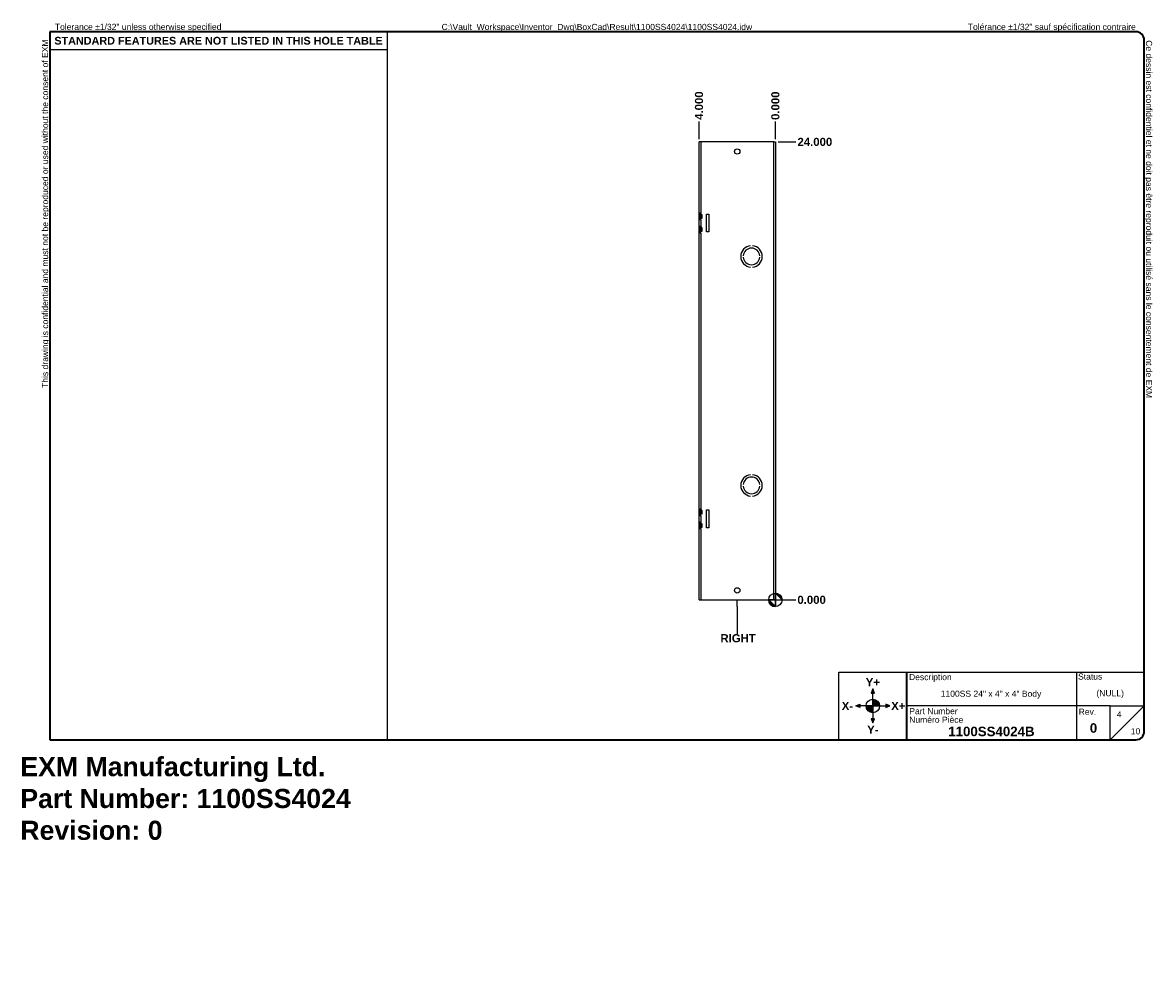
# Model space of a CAD drawing. Header units: inches. Extents: x 0.1 to 59.4, y -11 to 38.5.
import ezdxf

# ---------------------------------------------------------------- set-up
doc = ezdxf.new("R2010")
doc.units = ezdxf.units.IN
doc.header["$LTSCALE"] = 3.555556
doc.header["$MEASUREMENT"] = 0
doc.layers.get('0').update_dxf_attribs({"lineweight": 25})
for name, color, linetype, lineweight in [('Dimensions(ANSI)', 7, 'Continuous', 25), ('Sketch Geometry(ANSI)', 7, 'Continuous', 25), ('Symbols(ANSI)', 7, 'Continuous', 25), ('Visible Edges(ANSI)', 7, 'Continuous', 25), ('Visible Tangent Edges(ANSI)', 7, 'Continuous', 25)]:
    doc.layers.add(name, color=color, linetype=linetype, lineweight=lineweight)
doc.layers.add('Hatch', color=179, linetype='Continuous', lineweight=9, true_color=0x1e1e47)
doc.styles.add('Current-ANSI', font='arial.ttf')
doc.styles.add('Dimension-ANSI', font='arialbd.ttf')
doc.styles.get("Standard").update_dxf_attribs({"font": 'arialbd.ttf'})
doc.styles.add('Text Style44', font='arialbd.ttf')
doc.dimstyles.new('INCH-ANSI', dxfattribs={"dimscale": 3.555556, "dimtxt": 0.12, "dimasz": 0.098425, "dimexe": 0.04, "dimexo": 0.04, "dimgap": 0.031496, "dimtad": 0, "dimtih": 1, "dimtoh": 1, "dimdec": 3, "dimrnd": 1e-08, "dimzin": 0, "dimdsep": 46, "dimtxsty": 'Dimension-ANSI', "dimcen": 0.09, "dimdle": 0.312, "dimclrd": 179, "dimclre": 179, "dimclrt": 7, "dimadec": 1, "dimazin": 0, "dimtfac": 1, "dimtdec": 3, "dimtofl": 0, "dimtmove": 0, "dimatfit": 3, "dimfxl": 1, "dimtolj": 1, "dimtzin": 4, "dimlwd": 25, "dimlwe": 25, "dimarcsym": 0})
doc.dimstyles.new('INCH-ANSI-VERTICAL', dxfattribs={"dimscale": 3.555556, "dimtxt": 0.12, "dimasz": 0.098425, "dimexe": 0.04, "dimexo": 0.04, "dimgap": 0.031496, "dimtad": 0, "dimtih": 1, "dimtoh": 1, "dimdec": 3, "dimrnd": 1e-08, "dimzin": 0, "dimdsep": 46, "dimtxsty": 'Dimension-ANSI', "dimcen": 0.09, "dimdle": 0.312, "dimclrd": 179, "dimclre": 179, "dimclrt": 7, "dimadec": 1, "dimazin": 0, "dimtfac": 1, "dimtdec": 3, "dimtofl": 0, "dimtmove": 0, "dimatfit": 3, "dimfxl": 1, "dimtolj": 1, "dimtzin": 4, "dimlwd": 25, "dimlwe": 25, "dimarcsym": 0})

# ---------------------------------------------------------------- blocks, each defined once
blk = doc.blocks.new('Origin Indicator Symbol1')
at = {"layer": 'Dimensions(ANSI)'}
h = blk.add_hatch(color=7, dxfattribs=at)
edge = h.paths.add_edge_path(flags=0)
edge.add_line((11.127, 2.416), (11.226, 2.318))
edge.add_arc((11.127, 2.318), 0.0984, 0, 90)
h = blk.add_hatch(color=7, dxfattribs=at)
edge = h.paths.add_edge_path(flags=0)
edge.add_line((11.127, 2.219), (11.029, 2.318))
edge.add_arc((11.127, 2.318), 0.0984, 180, 270)
at = {"layer": 'Dimensions(ANSI)', "color": 7, "linetype": 'Continuous'}
for p, q in [((11.127, 2.416), (11.226, 2.318)), ((11.127, 2.219), (11.029, 2.318))]:
    blk.add_line(p, q, dxfattribs=at)
at = {"layer": 'Dimensions(ANSI)', "color": 7, "linetype": 'Continuous', "flags": 128}
for points in [[(11.127, 2.318), (11.226, 2.318), (11.127, 2.416), (11.127, 2.318)], [(11.127, 2.318), (11.127, 2.416), (11.127, 2.219), (11.127, 2.318)], [(11.127, 2.318), (11.127, 2.219), (11.029, 2.318), (11.127, 2.318)], [(11.127, 2.318), (11.029, 2.318), (11.127, 2.318), (11.127, 2.318)]]:
    blk.add_lwpolyline(points, dxfattribs=at)
at = {"layer": 'Dimensions(ANSI)', "color": 7, "linetype": 'Continuous'}
blk.add_circle((11.127, 2.318), 0.0984, dxfattribs=at)
for start, end in [(0, 90), (180, 270)]:
    blk.add_arc((11.127, 2.318), 0.0984, start, end, dxfattribs=at)
at = {"layer": 'Dimensions(ANSI)', "color": 7}
for points in [[(11.127, 2.318), (11.226, 2.318), (11.127, 2.416), (11.127, 2.318)], [(11.127, 2.318), (11.127, 2.416), (11.127, 2.219), (11.127, 2.318)], [(11.127, 2.318), (11.127, 2.219), (11.029, 2.318), (11.127, 2.318)], [(11.127, 2.318), (11.029, 2.318), (11.127, 2.318)]]:
    blk.add_solid(points, dxfattribs=at)
blk = doc.blocks.new('Borders EXM - B (Inch) - B')
at = {"layer": 'Sketch Geometry(ANSI)', "linetype": 'Continuous', "lineweight": 35}
for p, q in [((16.438, 10.692), (0.437, 10.692)), ((0.437, 10.692), (0.437, 0.255)), ((16.562, 0.38), (16.562, 10.567)), ((0.437, 0.255), (16.438, 0.255))]:
    blk.add_line(p, q, dxfattribs=at)
at = {"layer": 'Sketch Geometry(ANSI)'}
for p, q in [((5.406, 10.692), (5.406, 0.255)), ((0.437, 10.428), (5.406, 10.428))]:
    blk.add_line(p, q, dxfattribs=at)
at = {"layer": 'Sketch Geometry(ANSI)', "linetype": 'Continuous', "lineweight": 35}
for centre, start, end in [((16.438, 10.567), 0, 90), ((16.438, 0.38), 270, 0)]:
    blk.add_arc(centre, 0.125, start, end, dxfattribs=at)
at = {"layer": 'Symbols(ANSI)', "color": 7, "char_height": 0.09, "attachment_point": 7, "style": 'Current-ANSI'}
for s, insert, rotation in [('This drawing is confidential and must not be reproduced or used without the consent of EXM', (0.437, 5.442), 90), ('Ce dessin est confidentiel et ne doit pas être reproduit ou utilisé sans le consentement de EXM', (16.562, 10.567), 270)]:
    blk.add_mtext(s, dxfattribs=dict(at, insert=insert, rotation=rotation))
for s, insert in [('Tolerance ±1/32" unless otherwise specified', (0.509, 10.692)), ('Tolérance ±1/32" sauf spécification contraire', (13.963, 10.692))]:
    blk.add_mtext(s, dxfattribs=dict(at, insert=insert))
at = {"layer": 'Symbols(ANSI)', "color": 7, "insert": (2.921, 10.559), "char_height": 0.114, "width": 4.96908, "attachment_point": 5, "style": 'Dimension-ANSI'}
blk.add_mtext('\\fArial|b1|i0;{\\H0.1140;STANDARD FEATURES ARE NOT LISTED IN THIS HOLE TABLE}', dxfattribs=at)
at = {"layer": 'Symbols(ANSI)', "color": 7, "style": 'Current-ANSI'}
blk.add_attdef('FILENAME_AND_PATH_001', (6.208, 10.718), '', height=0.09, dxfattribs=at)
blk = doc.blocks.new('Title Blocks EXM-2 - ANSI B')
at = {"layer": 'Hatch'}
for points in [[(12.725, 0.94), (12.75, 0.94), (12.75, 1)], [(12.775, 0.94), (12.75, 1), (12.75, 0.94)], [(12.56, 0.75), (12.56, 0.775), (12.5, 0.75)], [(12.56, 0.75), (12.5, 0.75), (12.56, 0.725)], [(12.94, 0.75), (13, 0.75), (12.94, 0.775)], [(12.94, 0.75), (12.94, 0.725), (13, 0.75)], [(12.75, 0.56), (12.725, 0.56), (12.75, 0.5)], [(12.75, 0.56), (12.75, 0.5), (12.775, 0.56)]]:
    blk.add_hatch(color=7, dxfattribs=at).paths.add_polyline_path(points)
h = blk.add_hatch(color=7, dxfattribs=at)
edge = h.paths.add_edge_path()
edge.add_line((12.75, 0.85), (12.75, 0.75))
edge.add_line((12.75, 0.75), (12.85, 0.75))
edge.add_arc((12.75, 0.75), 0.1, 0, 90)
h = blk.add_hatch(color=7, dxfattribs=at)
edge = h.paths.add_edge_path()
edge.add_line((12.75, 0.65), (12.75, 0.75))
edge.add_line((12.75, 0.75), (12.65, 0.75))
edge.add_arc((12.75, 0.75), 0.1, 180, 270)
at = {"layer": 'Sketch Geometry(ANSI)'}
for p, q in [((12.249, 1.25), (16.749, 1.25)), ((12.249, 0.25), (12.249, 1.25)), ((15.749, 1.25), (15.749, 0.75)), ((16.749, 1.25), (16.749, 0.375)), ((12.75, 1), (12.725, 0.94)), ((12.75, 0.85), (12.75, 1)), ((12.775, 0.94), (12.75, 1)), ((12.725, 0.94), (12.775, 0.94)), ((12.75, 0.75), (12.75, 0.85)), ((12.5, 0.75), (12.56, 0.775)), ((12.65, 0.75), (12.5, 0.75)), ((12.56, 0.725), (12.5, 0.75)), ((12.56, 0.775), (12.56, 0.725)), ((12.75, 0.75), (12.65, 0.75)), ((12.75, 0.75), (12.85, 0.75)), ((12.75, 0.75), (12.75, 0.65)), ((12.85, 0.75), (13, 0.75)), ((13, 0.75), (12.94, 0.775)), ((12.94, 0.775), (12.94, 0.725)), ((12.94, 0.725), (13, 0.75)), ((15.749, 0.75), (13.249, 0.75)), ((16.249, 0.75), (15.749, 0.75)), ((15.749, 0.75), (15.749, 0.25)), ((16.249, 0.25), (16.249, 0.75)), ((16.249, 0.75), (16.749, 0.75)), ((16.249, 0.25), (16.749, 0.75)), ((12.775, 0.56), (12.725, 0.56)), ((12.725, 0.56), (12.75, 0.5)), ((12.75, 0.65), (12.75, 0.5)), ((12.75, 0.5), (12.775, 0.56)), ((13.249, 0.25), (12.249, 0.25)), ((16.624, 0.25), (13.249, 0.25))]:
    blk.add_line(p, q, dxfattribs=at)
at = {"layer": 'Sketch Geometry(ANSI)', "linetype": 'Continuous', "lineweight": 35}
blk.add_line((13.249, 0.25), (13.249, 1.25), dxfattribs=at)
at = {"layer": 'Sketch Geometry(ANSI)'}
blk.add_circle((12.75, 0.75), 0.1, dxfattribs=at)
blk.add_arc((16.624, 0.375), 0.125, 270, 0, dxfattribs=at)
at = {"layer": 'Symbols(ANSI)', "color": 7}
for s, insert, char_height, attachment_point, style in [('Description', (13.283, 1.103), 0.09, 7, 'Current-ANSI'), ('Status', (15.774, 1.137), 0.09, 7, 'Current-ANSI'), ('\\fArial|b1|i0;Y+', (12.75, 1.1), 0.12, 5, 'Dimension-ANSI'), ('\\fArial|b1|i0;X-', (12.375, 0.75), 0.12, 5, 'Dimension-ANSI'), ('\\fArial|b1|i0;X+', (13.125, 0.75), 0.12, 5, 'Dimension-ANSI'), ('Part Number', (13.287, 0.627), 0.09, 7, 'Current-ANSI'), ('Numéro Pièce', (13.286, 0.5), 0.09, 7, 'Current-ANSI'), ('\\fArial|b1|i0;Y-', (12.75, 0.4), 0.12, 5, 'Dimension-ANSI')]:
    blk.add_mtext(s, dxfattribs=dict(at, insert=insert, char_height=char_height, attachment_point=attachment_point, style=style))
at = {"layer": 'Symbols(ANSI)', "color": 7, "insert": (15.783, 0.618), "char_height": 0.09, "width": 0.25854, "attachment_point": 7, "style": 'Current-ANSI'}
blk.add_mtext('Rev.', dxfattribs=at)
at = {"layer": 'Symbols(ANSI)', "color": 7}
for tag, p, height, style in [('IDW_DESC_IAM_001', (13.75, 0.885), 0.09, 'Current-ANSI'), ('DESIGN_STATE_001', (16.045, 0.893), 0.09, 'Current-ANSI'), ('Sheet_number_001', (16.344, 0.58), 0.09, 'Current-ANSI'), ('IDW_NAME_IAM_001', (13.861, 0.304), 0.14, 'Text Style44'), ('IDW_REV_001', (15.947, 0.355), 0.14, 'Text Style44'), ('Number_of_sheets_001', (16.551, 0.331), 0.09, 'Current-ANSI')]:
    blk.add_attdef(tag, p, '', height=height, dxfattribs=dict(at, style=style))
blk = doc.blocks.new('*D11')
at = {"layer": 'Defpoints', "color": 0, "linetype": 'Continuous', "transparency": 16777216}
for p in [(39.563, 8.241), (39.563, 8.241), (40.63, 8.241)]:
    blk.add_point(p, dxfattribs=at)
at = {"layer": 'Dimensions(ANSI)', "color": 179, "linetype": 'Continuous', "lineweight": 25, "true_color": 0x262658, "transparency": 16777216}
blk.add_line((39.706, 8.241), (40.63, 8.241), dxfattribs=at)
at = {"layer": 'Dimensions(ANSI)', "color": 7, "linetype": 'Continuous', "lineweight": 25, "transparency": 16777216, "insert": (41.461, 8.241), "char_height": 0.4267, "attachment_point": 5, "style": 'Dimension-ANSI'}
blk.add_mtext('\\A1;0.000', dxfattribs=at)
blk = doc.blocks.new('*D12')
at = {"layer": 'Defpoints', "color": 0, "linetype": 'Continuous', "transparency": 16777216}
for p in [(39.563, 32.241), (40.63, 32.241), (39.563, 8.241)]:
    blk.add_point(p, dxfattribs=at)
at = {"layer": 'Dimensions(ANSI)', "color": 179, "linetype": 'Continuous', "lineweight": 25, "true_color": 0x262658, "transparency": 16777216}
blk.add_line((39.706, 32.241), (40.63, 32.241), dxfattribs=at)
at = {"layer": 'Dimensions(ANSI)', "color": 7, "linetype": 'Continuous', "lineweight": 25, "transparency": 16777216, "insert": (41.631, 32.241), "char_height": 0.4267, "attachment_point": 5, "style": 'Dimension-ANSI'}
blk.add_mtext('\\A1;24.000', dxfattribs=at)
blk = doc.blocks.new('*D13')
at = {"layer": 'Defpoints', "color": 0, "linetype": 'Continuous', "transparency": 16777216}
for p in [(39.563, 33.307), (39.563, 32.241), (39.563, 32.241)]:
    blk.add_point(p, dxfattribs=at)
at = {"layer": 'Dimensions(ANSI)', "color": 179, "linetype": 'Continuous', "lineweight": 25, "true_color": 0x262658, "transparency": 16777216}
blk.add_line((39.563, 32.383), (39.563, 33.307), dxfattribs=at)
at = {"layer": 'Dimensions(ANSI)', "color": 7, "linetype": 'Continuous', "lineweight": 25, "transparency": 16777216, "insert": (39.563, 34.138), "char_height": 0.4267, "attachment_point": 5, "rotation": 90, "style": 'Dimension-ANSI'}
blk.add_mtext('\\A1;0.000', dxfattribs=at)
blk = doc.blocks.new('*D14')
at = {"layer": 'Defpoints', "color": 0, "linetype": 'Continuous', "transparency": 16777216}
for p in [(35.563, 33.307), (35.563, 32.241), (39.563, 32.241)]:
    blk.add_point(p, dxfattribs=at)
at = {"layer": 'Dimensions(ANSI)', "color": 179, "linetype": 'Continuous', "lineweight": 25, "true_color": 0x262658, "transparency": 16777216}
blk.add_line((35.563, 32.383), (35.563, 33.307), dxfattribs=at)
at = {"layer": 'Dimensions(ANSI)', "color": 7, "linetype": 'Continuous', "lineweight": 25, "transparency": 16777216, "insert": (35.563, 34.145), "char_height": 0.4267, "attachment_point": 5, "rotation": 90, "style": 'Dimension-ANSI'}
blk.add_mtext('\\A1;4.000', dxfattribs=at)
blk = doc.blocks.new('Datum Identifier13')
at = {"layer": 'Symbols(ANSI)', "color": 7, "linetype": 'Continuous', "lineweight": 25}
for p, q in [((10.565, 2.219), (10.565, 2.318)), ((10.565, 2.219), (10.565, 1.999)), ((10.565, 1.999), (10.565, 1.815))]:
    blk.add_line(p, q, dxfattribs=at)
at = {"layer": 'Symbols(ANSI)', "color": 7, "insert": (10.317, 1.691), "char_height": 0.12, "attachment_point": 7, "style": 'Dimension-ANSI'}
blk.add_mtext('RIGHT', dxfattribs=at)

msp = doc.modelspace()

# ---------------------------------------------------------------- linework, layer by layer
at = {"layer": 'Visible Edges(ANSI)'}
for p, q in [((35.6494, 32.2405), (35.5634, 32.2405)), ((35.5634, 28.501), (35.5634, 32.2405)), ((39.4774, 32.2405), (35.6494, 32.2405)), ((39.4774, 32.2405), (39.5634, 32.2405)), ((39.5634, 32.2405), (39.5634, 8.2405)), ((35.6234, 28.501), (35.5634, 28.501)), ((35.5634, 28.168), (35.5634, 28.501)), ((35.6184, 28.501), (35.6184, 28.168)), ((35.6494, 28.501), (35.6234, 28.501)), ((35.6234, 28.4395), (35.6234, 28.501)), ((35.9484, 28.4555), (36.0734, 28.4555)), ((35.9484, 27.5255), (35.9484, 28.4555)), ((36.0734, 28.4555), (36.0734, 27.5255)), ((35.5634, 28.168), (35.6234, 28.168)), ((35.5634, 27.813), (35.5634, 28.168)), ((35.7034, 28.4395), (35.6234, 28.4395)), ((35.7034, 28.2295), (35.6234, 28.2295)), ((35.6234, 28.168), (35.6234, 28.2295)), ((35.6494, 28.168), (35.6234, 28.168)), ((35.7034, 28.4395), (35.7034, 28.2295)), ((35.6234, 27.813), (35.5634, 27.813)), ((35.5634, 27.48), (35.5634, 27.813)), ((35.5634, 27.48), (35.6234, 27.48)), ((35.5634, 13.001), (35.5634, 27.48)), ((35.6184, 27.813), (35.6184, 27.48)), ((35.6494, 27.813), (35.6234, 27.813)), ((35.6234, 27.7515), (35.6234, 27.813)), ((35.7034, 27.7515), (35.6234, 27.7515)), ((35.7034, 27.5415), (35.6234, 27.5415)), ((35.6234, 27.48), (35.6234, 27.5415)), ((35.6494, 27.48), (35.6234, 27.48)), ((35.7034, 27.7515), (35.7034, 27.5415)), ((36.0734, 27.5255), (35.9484, 27.5255)), ((38.2634, 26.8008), (38.2634, 26.8007)), ((38.3634, 26.8007), (38.3634, 26.8008)), ((37.8778, 26.2805), (37.8777, 26.2805)), ((37.8777, 26.2005), (37.8778, 26.2005)), ((38.7491, 26.2805), (38.749, 26.2805)), ((38.749, 26.2005), (38.7491, 26.2005)), ((38.2634, 25.6804), (38.2634, 25.6803)), ((38.3634, 25.6803), (38.3634, 25.6804)), ((37.8778, 14.2805), (37.8777, 14.2805)), ((38.2634, 14.8008), (38.2634, 14.8007)), ((38.3634, 14.8007), (38.3634, 14.8008)), ((38.7491, 14.2805), (38.749, 14.2805)), ((37.8777, 14.2005), (37.8778, 14.2005)), ((38.2634, 13.6804), (38.2634, 13.6803)), ((38.3634, 13.6803), (38.3634, 13.6804)), ((38.749, 14.2005), (38.7491, 14.2005)), ((35.6234, 13.001), (35.5634, 13.001)), ((35.5634, 12.668), (35.5634, 13.001)), ((35.5634, 12.313), (35.5634, 12.668)), ((35.5634, 12.668), (35.6234, 12.668)), ((35.6184, 13.001), (35.6184, 12.668)), ((35.6494, 13.001), (35.6234, 13.001)), ((35.6234, 12.9395), (35.6234, 13.001)), ((35.7034, 12.9395), (35.6234, 12.9395)), ((35.7034, 12.7295), (35.6234, 12.7295)), ((35.6234, 12.668), (35.6234, 12.7295)), ((35.6494, 12.668), (35.6234, 12.668)), ((35.7034, 12.9395), (35.7034, 12.7295)), ((35.9484, 12.9555), (36.0734, 12.9555)), ((35.9484, 12.0255), (35.9484, 12.9555)), ((36.0734, 12.9555), (36.0734, 12.0255)), ((35.5634, 11.98), (35.5634, 12.313)), ((35.6234, 12.313), (35.5634, 12.313)), ((35.5634, 8.2405), (35.5634, 11.98)), ((35.5634, 11.98), (35.6234, 11.98)), ((35.6184, 12.313), (35.6184, 11.98)), ((35.6494, 12.313), (35.6234, 12.313)), ((35.6234, 12.2515), (35.6234, 12.313)), ((35.7034, 12.2515), (35.6234, 12.2515)), ((35.7034, 12.0415), (35.6234, 12.0415)), ((35.6234, 11.98), (35.6234, 12.0415)), ((35.6494, 11.98), (35.6234, 11.98)), ((35.7034, 12.2515), (35.7034, 12.0415)), ((36.0734, 12.0255), (35.9484, 12.0255)), ((35.5634, 8.2405), (35.6494, 8.2405)), ((35.6494, 8.2405), (39.4774, 8.2405)), ((39.4774, 8.2405), (39.5634, 8.2405))]:
    msp.add_line(p, q, dxfattribs=at)
for centre in [(37.5634, 31.7405), (37.5634, 8.7405)]:
    msp.add_circle(centre, 0.1405, dxfattribs=at)
for centre, radius, start, end in [((38.3134, 26.2405), 0.5625, 95.099689, 264.900311), ((38.3134, 26.2405), 0.5624, 95.100598, 264.899402), ((38.3134, 26.2405), 0.4375, 5.245797, 174.754203), ((38.3134, 26.2405), 0.4374, 5.247, 174.753), ((38.3134, 26.2405), 0.5625, 275.099689, 84.900311), ((38.3134, 26.2405), 0.5624, 275.100598, 84.899402), ((38.3134, 26.2405), 0.4375, 185.245797, 354.754203), ((38.3134, 26.2405), 0.4374, 185.247, 354.753), ((38.3134, 14.2405), 0.5625, 95.099689, 264.900311), ((38.3134, 14.2405), 0.5624, 95.100598, 264.899402), ((38.3134, 14.2405), 0.4375, 5.245797, 174.754203), ((38.3134, 14.2405), 0.4374, 5.247, 174.753), ((38.3134, 14.2405), 0.5625, 275.099689, 84.900311), ((38.3134, 14.2405), 0.5624, 275.100598, 84.899402), ((38.3134, 14.2405), 0.4375, 185.245797, 354.754203), ((38.3134, 14.2405), 0.4374, 185.247, 354.753)]:
    msp.add_arc(centre, radius, start, end, dxfattribs=at)
at = {"layer": 'Visible Tangent Edges(ANSI)'}
for p, q in [((35.6494, 32.2405), (35.6494, 28.501)), ((39.4774, 8.2405), (39.4774, 32.2405)), ((35.6494, 28.4395), (35.6494, 28.2295)), ((35.6494, 28.168), (35.6494, 27.813)), ((35.6494, 27.7515), (35.6494, 27.5415)), ((35.6494, 27.48), (35.6494, 13.001)), ((35.6494, 12.9395), (35.6494, 12.7295)), ((35.6494, 12.668), (35.6494, 12.313)), ((35.6494, 12.2515), (35.6494, 12.0415)), ((35.6494, 11.98), (35.6494, 8.2405))]:
    msp.add_line(p, q, dxfattribs=at)

# ---------------------------------------------------------------- block references
at = {"xscale": 3.555555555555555, "yscale": 3.555555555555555, "zscale": 3.555555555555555}
for name, p, values in [('Borders EXM - B (Inch) - B', (0, 0), {'FILENAME_AND_PATH_001': 'C:\\Vault_Workspace\\Inventor_Dwg\\BoxCad\\Result\\1100SS4024\\1100SS4024.idw'}), ('Title Blocks EXM-2 - ANSI B', (-0.6625, 0.0162), {'IDW_REV_001': '0', 'Sheet_number_001': '4', 'Number_of_sheets_001': '10', 'IDW_DESC_IAM_001': '1100SS 24" x 4" x 4" Body', 'DESIGN_STATE_001': '(NULL)', 'IDW_NAME_IAM_001': '1100SS4024B'})]:
    msp.add_blockref(name, p, dxfattribs=at).add_auto_attribs(values)
at = {"layer": 'Dimensions(ANSI)', "xscale": 3.555555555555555, "yscale": 3.555555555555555, "zscale": 3.555555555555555}
msp.add_blockref('Origin Indicator Symbol1', (0, 0), dxfattribs=at)
at = {"layer": 'Symbols(ANSI)', "xscale": 3.555555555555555, "yscale": 3.555555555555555, "zscale": 3.555555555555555}
msp.add_blockref('Datum Identifier13', (0, 0), dxfattribs=at)

# ---------------------------------------------------------------- texts
at = {"insert": (0, 0), "char_height": 1, "attachment_point": 1}
msp.add_mtext_dynamic_manual_height_columns('EXM Manufacturing Ltd.\\PPart Number: 1100SS4024\\PRevision: 0', width=6.990976, gutter_width=1, heights=[0], dxfattribs=at).dxf.set("width", 100)

# ---------------------------------------------------------------- dimensions: what is measured, and where the dimension line sits
at = {"layer": 'Dimensions(ANSI)', "color": 179, "linetype": 'Continuous', "lineweight": 25, "true_color": 0x262658}
for feature_location, offset, dtype, origin, dimstyle, picture, middle in [((35.5634, 32.2405), (0, 1.0667), 1, (39.5634, 32.2405), 'INCH-ANSI-VERTICAL', '*D14', (35.5634, 34.1447)), ((39.5633910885, 32.2405271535), (0, 1.0666666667), 1, (39.5633910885, 32.2405271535), 'INCH-ANSI-VERTICAL', '*D13', (39.5633910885, 34.1377610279)), ((39.5634, 32.2405), (1.0667, 0), 0, (39.5634, 8.2405), 'INCH-ANSI', '*D12', (41.6315, 32.2405)), ((39.5633910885, 8.2405271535), (1.0666666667, 0), 0, (39.5633910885, 8.2405271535), 'INCH-ANSI', '*D11', (41.4606249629, 8.2405271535))]:
    dim = msp.add_ordinate_dim(feature_location=feature_location, offset=offset, dtype=dtype, origin=origin, dimstyle=dimstyle, override={"dimgap": 0.031496, "dimtad": 0, "dimdec": 3, "dimtol": 0, "dimlim": 0, "dimtp": 0, "dimtm": 0, "dimtdec": 3}, dxfattribs=at)
    dim.commit()
    dim.dimension.update_dxf_attribs({"geometry": picture, "text_midpoint": middle})

doc.saveas('drawing.dxf')
